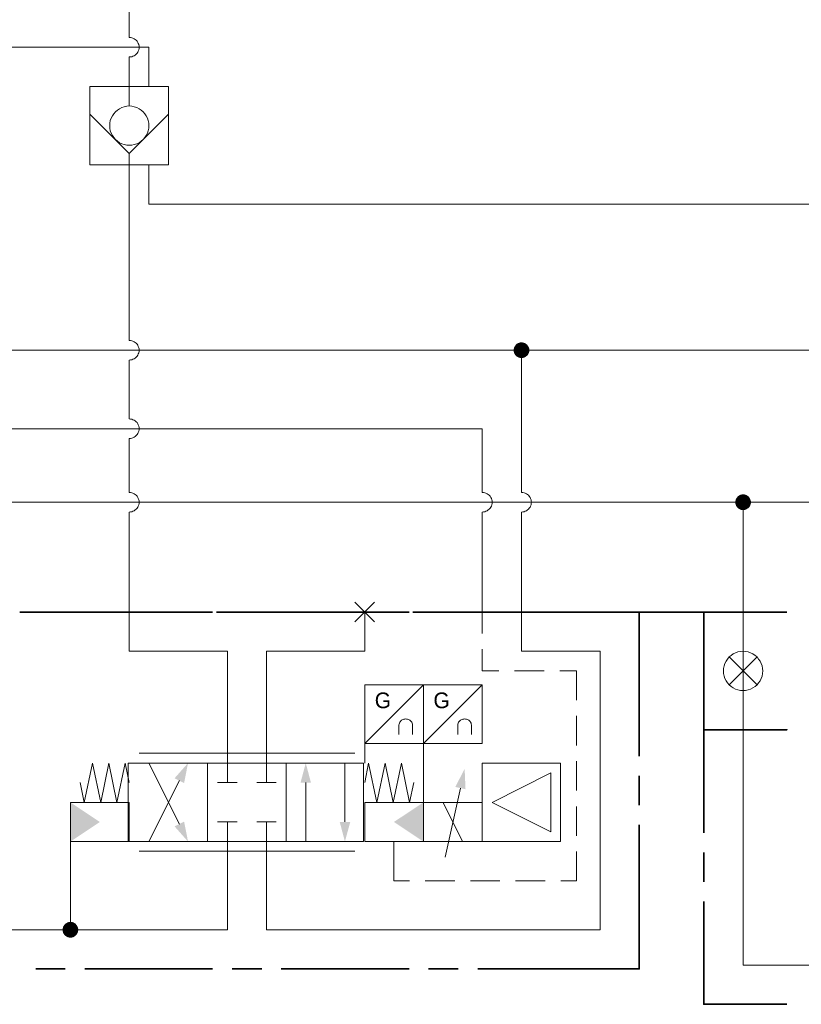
# Model space of a CAD drawing. Header units: millimetres. Extents: x 0 to 203, y 0 to 47.
# Tile 173 of 196: x 153.62 to 156.75, y 29.97 to 33.92. Entities that reach past the tile are written whole.
import ezdxf

# ---------------------------------------------------------------- set-up
doc = ezdxf.new("R2010")
doc.units = ezdxf.units.MM
for name, color, linetype in [('PDF_Geomertry', 7, 'Continuous'), ('PDF_Solid Fills', 7, 'Continuous'), ('PDF_Text', 7, 'Continuous')]:
    doc.layers.add(name, color=color, linetype=linetype)
doc.styles.add('PDF Arial', font='txt')

msp = doc.modelspace()

# ---------------------------------------------------------------- hatches: boundary and pattern name
at = {"layer": 'PDF_Solid Fills', "transparency": 33554559}
for points in [[(155.6282, 32.591), (155.5971, 32.5951), (155.5977, 32.5985)], [(155.6282, 32.591), (155.5971, 32.591), (155.5971, 32.5951)], [(155.6282, 32.591), (155.5971, 32.5868), (155.5971, 32.591)], [(155.6282, 32.591), (155.5977, 32.5826), (155.5971, 32.5868)], [(155.6282, 32.591), (155.5977, 32.5985), (155.599, 32.6026)], [(155.6282, 32.591), (155.599, 32.5785), (155.5977, 32.5826)], [(155.6282, 32.591), (155.599, 32.6026), (155.6013, 32.6063)], [(155.6282, 32.591), (155.6013, 32.5749), (155.599, 32.5785)], [(155.6282, 32.591), (155.6013, 32.6063), (155.6032, 32.6096)], [(155.6282, 32.591), (155.6032, 32.5715), (155.6013, 32.5749)], [(155.6282, 32.591), (155.6032, 32.6096), (155.606, 32.6132)], [(155.6282, 32.591), (155.606, 32.5688), (155.6032, 32.5715)], [(155.6282, 32.591), (155.606, 32.6132), (155.6088, 32.616)], [(155.6282, 32.591), (155.6088, 32.566), (155.606, 32.5688)], [(155.6282, 32.591), (155.6088, 32.616), (155.6124, 32.6179)], [(155.6282, 32.591), (155.6124, 32.5637), (155.6088, 32.566)], [(155.6282, 32.591), (155.6124, 32.6179), (155.6165, 32.6201)], [(155.6282, 32.591), (155.6165, 32.5618), (155.6124, 32.5637)], [(155.6282, 32.591), (155.6165, 32.6201), (155.6199, 32.6207)], [(155.6282, 32.591), (155.6199, 32.5604), (155.6165, 32.5618)], [(155.6282, 32.591), (155.6199, 32.6207), (155.624, 32.6221)], [(155.6282, 32.591), (155.624, 32.5596), (155.6199, 32.5604)], [(155.6282, 32.591), (155.624, 32.6221), (155.6282, 32.6221)], [(155.6282, 32.591), (155.6282, 32.5596), (155.624, 32.5596)], [(155.6282, 32.591), (155.6324, 32.6221), (155.6365, 32.6207)], [(155.6282, 32.591), (155.6282, 32.6221), (155.6324, 32.6221)], [(155.6282, 32.591), (155.6365, 32.6207), (155.6402, 32.6201)], [(155.6282, 32.591), (155.6402, 32.6201), (155.6443, 32.6179)], [(155.6282, 32.591), (155.6443, 32.6179), (155.6471, 32.616)], [(155.6282, 32.591), (155.6471, 32.616), (155.6504, 32.6132)], [(155.6282, 32.591), (155.6504, 32.6132), (155.6532, 32.6096)], [(155.6282, 32.591), (155.6532, 32.6096), (155.6554, 32.6063)], [(155.6282, 32.591), (155.6554, 32.6063), (155.6574, 32.6026)], [(155.6282, 32.591), (155.6574, 32.6026), (155.6588, 32.5985)], [(155.6282, 32.591), (155.6588, 32.5985), (155.6596, 32.5951)], [(155.6282, 32.591), (155.6596, 32.5951), (155.6596, 32.591)], [(155.6282, 32.591), (155.6324, 32.5596), (155.6282, 32.5596)], [(155.6282, 32.591), (155.6365, 32.5604), (155.6324, 32.5596)], [(155.6282, 32.591), (155.6402, 32.5618), (155.6365, 32.5604)], [(155.6282, 32.591), (155.6443, 32.5637), (155.6402, 32.5618)], [(155.6282, 32.591), (155.6471, 32.566), (155.6443, 32.5637)], [(155.6282, 32.591), (155.6504, 32.5688), (155.6471, 32.566)], [(155.6282, 32.591), (155.6532, 32.5715), (155.6504, 32.5688)], [(155.6282, 32.591), (155.6554, 32.5749), (155.6532, 32.5715)], [(155.6282, 32.591), (155.6574, 32.5785), (155.6554, 32.5749)], [(155.6282, 32.591), (155.6588, 32.5826), (155.6574, 32.5785)], [(155.6282, 32.591), (155.6596, 32.5868), (155.6588, 32.5826)], [(155.6282, 32.591), (155.6596, 32.591), (155.6596, 32.5868)], [(156.5165, 31.9818), (156.486, 31.9896), (156.4874, 31.9937)], [(156.5165, 31.9818), (156.4874, 31.9937), (156.4888, 31.9971)], [(156.5165, 31.9818), (156.4888, 31.9971), (156.4915, 32.0007)], [(156.5165, 31.9818), (156.4915, 32.0007), (156.4943, 32.004)], [(156.5165, 31.9818), (156.4943, 32.004), (156.4971, 32.0068)], [(156.5165, 31.9818), (156.4971, 32.0068), (156.5004, 32.009)], [(156.5165, 31.9818), (156.5004, 32.009), (156.504, 32.011)], [(156.5165, 31.9818), (156.504, 32.011), (156.5082, 32.0124)], [(156.5165, 31.9818), (156.5082, 32.0124), (156.5124, 32.0132)], [(156.5165, 31.9818), (156.5124, 32.0132), (156.5165, 32.0132)], [(156.5165, 31.9818), (156.5207, 32.0132), (156.524, 32.0124)], [(156.5165, 31.9818), (156.5165, 32.0132), (156.5207, 32.0132)], [(156.5165, 31.9818), (156.524, 32.0124), (156.5282, 32.011)], [(156.5165, 31.9818), (156.5282, 32.011), (156.5318, 32.009)], [(156.5165, 31.9818), (156.5318, 32.009), (156.5352, 32.0068)], [(156.5165, 31.9818), (156.5352, 32.0068), (156.5388, 32.004)], [(156.5165, 31.9818), (156.5388, 32.004), (156.5415, 32.0007)], [(156.5165, 31.9818), (156.5415, 32.0007), (156.5435, 31.9971)], [(156.5165, 31.9818), (156.5435, 31.9971), (156.5449, 31.9937)], [(156.5165, 31.9818), (156.5449, 31.9937), (156.5463, 31.9896)], [(156.5165, 31.9818), (156.4846, 31.9818), (156.4852, 31.986)], [(156.5165, 31.9818), (156.4852, 31.9776), (156.4846, 31.9818)], [(156.5165, 31.9818), (156.4852, 31.986), (156.486, 31.9896)], [(156.5165, 31.9818), (156.486, 31.9735), (156.4852, 31.9776)], [(156.5165, 31.9818), (156.4874, 31.9693), (156.486, 31.9735)], [(156.5165, 31.9818), (156.4888, 31.966), (156.4874, 31.9693)], [(156.5165, 31.9818), (156.4915, 31.9624), (156.4888, 31.966)], [(156.5165, 31.9818), (156.4943, 31.9596), (156.4915, 31.9624)], [(156.5165, 31.9818), (156.4971, 31.9568), (156.4943, 31.9596)], [(156.5165, 31.9818), (156.5004, 31.9549), (156.4971, 31.9568)], [(156.5165, 31.9818), (156.504, 31.9526), (156.5004, 31.9549)], [(156.5165, 31.9818), (156.5082, 31.9513), (156.504, 31.9526)], [(156.5165, 31.9818), (156.5124, 31.9507), (156.5082, 31.9513)], [(156.5165, 31.9818), (156.5165, 31.9507), (156.5124, 31.9507)], [(156.5165, 31.9818), (156.5463, 31.9896), (156.5477, 31.986)], [(156.5165, 31.9818), (156.5477, 31.986), (156.5477, 31.9818)], [(156.5165, 31.9818), (156.5207, 31.9507), (156.5165, 31.9507)], [(156.5165, 31.9818), (156.524, 31.9513), (156.5207, 31.9507)], [(156.5165, 31.9818), (156.5282, 31.9526), (156.524, 31.9513)], [(156.5165, 31.9818), (156.5318, 31.9549), (156.5282, 31.9526)], [(156.5165, 31.9818), (156.5352, 31.9568), (156.5318, 31.9549)], [(156.5165, 31.9818), (156.5388, 31.9596), (156.5352, 31.9568)], [(156.5165, 31.9818), (156.5415, 31.9624), (156.5388, 31.9596)], [(156.5165, 31.9818), (156.5435, 31.966), (156.5415, 31.9624)], [(156.5165, 31.9818), (156.5449, 31.9693), (156.5435, 31.966)], [(156.5165, 31.9818), (156.5463, 31.9735), (156.5449, 31.9693)], [(156.5165, 31.9818), (156.5477, 31.9776), (156.5463, 31.9735)], [(156.5165, 31.9818), (156.5477, 31.9818), (156.5477, 31.9776)], [(153.8207, 30.2687), (153.8054, 30.2957), (153.8088, 30.2979)], [(153.8207, 30.2687), (153.8088, 30.2979), (153.8129, 30.2993)], [(153.8207, 30.2687), (153.8129, 30.2993), (153.8165, 30.2999)], [(153.8207, 30.2687), (153.8165, 30.2999), (153.8207, 30.2999)], [(153.8207, 30.2687), (153.8249, 30.2999), (153.829, 30.2993)], [(153.8207, 30.2687), (153.8207, 30.2999), (153.8249, 30.2999)], [(153.8207, 30.2687), (153.829, 30.2993), (153.8332, 30.2979)], [(153.8207, 30.2687), (153.8332, 30.2979), (153.8365, 30.2957)], [(153.8207, 30.2687), (153.7893, 30.2729), (153.7907, 30.2771)], [(153.8207, 30.2687), (153.7893, 30.2687), (153.7893, 30.2729)], [(153.8207, 30.2687), (153.7893, 30.2646), (153.7893, 30.2687)], [(153.8207, 30.2687), (153.7907, 30.2604), (153.7893, 30.2646)], [(153.8207, 30.2687), (153.7907, 30.2771), (153.7915, 30.2804)], [(153.8207, 30.2687), (153.7915, 30.2568), (153.7907, 30.2604)], [(153.8207, 30.2687), (153.7915, 30.2804), (153.7935, 30.2846)], [(153.8207, 30.2687), (153.7935, 30.2526), (153.7915, 30.2568)], [(153.8207, 30.2687), (153.7935, 30.2846), (153.7957, 30.2874)], [(153.8207, 30.2687), (153.7957, 30.2493), (153.7935, 30.2526)], [(153.8207, 30.2687), (153.7957, 30.2874), (153.7985, 30.291)], [(153.8207, 30.2687), (153.7985, 30.2465), (153.7957, 30.2493)], [(153.8207, 30.2687), (153.7985, 30.291), (153.8018, 30.2938)], [(153.8207, 30.2687), (153.8018, 30.2437), (153.7985, 30.2465)], [(153.8207, 30.2687), (153.8018, 30.2938), (153.8054, 30.2957)], [(153.8207, 30.2687), (153.8054, 30.2415), (153.8018, 30.2437)], [(153.8207, 30.2687), (153.8088, 30.2396), (153.8054, 30.2415)], [(153.8207, 30.2687), (153.8129, 30.2382), (153.8088, 30.2396)], [(153.8207, 30.2687), (153.8165, 30.2374), (153.8129, 30.2382)], [(153.8207, 30.2687), (153.8207, 30.2374), (153.8165, 30.2374)], [(153.8207, 30.2687), (153.8365, 30.2957), (153.8402, 30.2938)], [(153.8207, 30.2687), (153.8402, 30.2938), (153.8429, 30.291)], [(153.8207, 30.2687), (153.8429, 30.291), (153.8457, 30.2874)], [(153.8207, 30.2687), (153.8457, 30.2874), (153.8477, 30.2846)], [(153.8207, 30.2687), (153.8477, 30.2846), (153.8499, 30.2804)], [(153.8207, 30.2687), (153.8499, 30.2804), (153.8513, 30.2771)], [(153.8207, 30.2687), (153.8513, 30.2771), (153.8518, 30.2729)], [(153.8207, 30.2687), (153.8518, 30.2729), (153.8527, 30.2687)], [(153.8207, 30.2687), (153.8249, 30.2374), (153.8207, 30.2374)], [(153.8207, 30.2687), (153.829, 30.2382), (153.8249, 30.2374)], [(153.8207, 30.2687), (153.8332, 30.2396), (153.829, 30.2382)], [(153.8207, 30.2687), (153.8365, 30.2415), (153.8332, 30.2396)], [(153.8207, 30.2687), (153.8402, 30.2437), (153.8365, 30.2415)], [(153.8207, 30.2687), (153.8429, 30.2465), (153.8402, 30.2437)], [(153.8207, 30.2687), (153.8457, 30.2493), (153.8429, 30.2465)], [(153.8207, 30.2687), (153.8477, 30.2526), (153.8457, 30.2493)], [(153.8207, 30.2687), (153.8499, 30.2568), (153.8477, 30.2526)], [(153.8207, 30.2687), (153.8513, 30.2604), (153.8499, 30.2568)], [(153.8207, 30.2687), (153.8518, 30.2646), (153.8513, 30.2604)], [(153.8207, 30.2687), (153.8527, 30.2687), (153.8518, 30.2646)]]:
    msp.add_hatch(color=256, dxfattribs=at).paths.add_polyline_path(points)

# ---------------------------------------------------------------- linework, layer by layer
at = {"layer": 'PDF_Geomertry', "lineweight": 15}
for points in [[(154.0568, 33.8443), (154.0568, 34.2096), (152.3277, 34.2096), (152.3277, 33.9035), (152.3277, 33.5888), (152.3277, 33.259)], [(154.0568, 33.5693), (154.0568, 33.6479), (154.0568, 33.766), (154.0615, 33.766), (154.0665, 33.7665), (154.0713, 33.7687), (154.0763, 33.7707), (154.0804, 33.7735), (154.0846, 33.7771), (154.0879, 33.7813), (154.0907, 33.7854), (154.0929, 33.7896), (154.0943, 33.7943), (154.0957, 33.7999), (154.0957, 33.8049), (154.0957, 33.8096), (154.0943, 33.8151), (154.0929, 33.8201), (154.0907, 33.8243), (154.0879, 33.829), (154.0846, 33.8326), (154.0804, 33.836), (154.0763, 33.8388), (154.0713, 33.841), (154.0665, 33.8429), (154.0615, 33.8437), (154.0568, 33.8443), (154.0615, 33.8437), (154.0665, 33.8429), (154.0713, 33.841), (154.0763, 33.8388), (154.0804, 33.836), (154.0846, 33.8326), (154.0879, 33.829), (154.0907, 33.8243), (154.0929, 33.8201), (154.0943, 33.8151), (154.0957, 33.8096), (154.0957, 33.8049), (154.0957, 33.7999), (154.0943, 33.7943), (154.0929, 33.7896), (154.0907, 33.7854), (154.0879, 33.7813), (154.0846, 33.7771), (154.0804, 33.7735), (154.0763, 33.7707), (154.0713, 33.7687), (154.0665, 33.7665), (154.0615, 33.766), (154.0568, 33.766)], [(153.5768, 32.6299), (153.5768, 33.8049), (154.1352, 33.8049), (154.1352, 33.6479)], [(154.2138, 33.5368), (154.0568, 33.379), (153.899, 33.5368)], [(154.0568, 32.6299), (154.0568, 33.3332), (154.0568, 33.379)], [(157.1449, 32.6299), (157.1449, 33.1763), (154.1352, 33.1763), (154.1352, 33.3332)], [(154.0568, 32.316), (154.0568, 32.5513), (154.0615, 32.5521), (154.0665, 32.5526), (154.0713, 32.5549), (154.0763, 32.5568), (154.0804, 32.5596), (154.0846, 32.5632), (154.0879, 32.5665), (154.0907, 32.5707), (154.0929, 32.5757), (154.0943, 32.5804), (154.0957, 32.5854), (154.0957, 32.591), (154.0957, 32.5957), (154.0943, 32.6007), (154.0929, 32.6054), (154.0907, 32.6104), (154.0879, 32.6146), (154.0846, 32.6187), (154.0804, 32.6221), (154.0763, 32.6249), (154.0713, 32.6271), (154.0665, 32.6285), (154.0615, 32.6299), (154.0568, 32.6299), (154.0615, 32.6299), (154.0665, 32.6285), (154.0713, 32.6271), (154.0763, 32.6249), (154.0804, 32.6221), (154.0846, 32.6187), (154.0879, 32.6146), (154.0907, 32.6104), (154.0929, 32.6054), (154.0943, 32.6007), (154.0957, 32.5957), (154.0957, 32.591), (154.0957, 32.5854), (154.0943, 32.5804), (154.0929, 32.5757), (154.0907, 32.5707), (154.0879, 32.5665), (154.0846, 32.5632), (154.0804, 32.5596), (154.0763, 32.5568), (154.0713, 32.5549), (154.0665, 32.5526), (154.0615, 32.5521), (154.0568, 32.5513)], [(141.1374, 32.591), (143.931, 32.591), (147.7657, 32.591), (151.1254, 32.591), (152.3277, 32.591), (155.6282, 32.591), (157.3374, 32.591), (157.6518, 32.591), (157.9657, 32.591), (158.7165, 32.591)], [(155.6282, 32.0207), (155.6282, 32.591)], [(154.0568, 32.0207), (154.0568, 32.2374), (154.0615, 32.2374), (154.0665, 32.2382), (154.0713, 32.2401), (154.0763, 32.2424), (154.0804, 32.2451), (154.0846, 32.2485), (154.0879, 32.2526), (154.0907, 32.2568), (154.0929, 32.261), (154.0943, 32.266), (154.0957, 32.2715), (154.0957, 32.2763), (154.0957, 32.2818), (154.0943, 32.2868), (154.0929, 32.2915), (154.0907, 32.2957), (154.0879, 32.3007), (154.0846, 32.304), (154.0804, 32.3076), (154.0763, 32.3104), (154.0713, 32.3124), (154.0665, 32.3146), (154.0615, 32.3151), (154.0568, 32.316), (154.0615, 32.3151), (154.0665, 32.3146), (154.0713, 32.3124), (154.0763, 32.3104), (154.0804, 32.3076), (154.0846, 32.304), (154.0879, 32.3007), (154.0907, 32.2957), (154.0929, 32.2915), (154.0943, 32.2868), (154.0957, 32.2818), (154.0957, 32.2763), (154.0957, 32.2715), (154.0943, 32.266), (154.0929, 32.261), (154.0907, 32.2568), (154.0879, 32.2526), (154.0846, 32.2485), (154.0804, 32.2451), (154.0763, 32.2424), (154.0713, 32.2401), (154.0665, 32.2382), (154.0615, 32.2374), (154.0568, 32.2374)], [(155.4713, 32.0207), (155.4713, 32.2763), (153.5768, 32.2763)], [(154.0568, 31.9424), (154.0615, 31.9429), (154.0665, 31.9438), (154.0713, 31.9457), (154.0763, 31.9479), (154.0804, 31.9507), (154.0846, 31.954), (154.0879, 31.9576), (154.0907, 31.9618), (154.0929, 31.9665), (154.0943, 31.9715), (154.0957, 31.9763), (154.0957, 31.9818), (154.0957, 31.9868), (154.0943, 31.9915), (154.0929, 31.9965), (154.0907, 32.0013), (154.0879, 32.0054), (154.0846, 32.0096), (154.0804, 32.0132), (154.0763, 32.016), (154.0713, 32.0179), (154.0665, 32.0193), (154.0615, 32.0207), (154.0568, 32.0207), (154.0615, 32.0207), (154.0665, 32.0193), (154.0713, 32.0179), (154.0763, 32.016), (154.0804, 32.0132), (154.0846, 32.0096), (154.0879, 32.0054), (154.0907, 32.0013), (154.0929, 31.9965), (154.0943, 31.9915), (154.0957, 31.9868), (154.0957, 31.9818), (154.0957, 31.9763), (154.0943, 31.9715), (154.0929, 31.9665), (154.0907, 31.9618), (154.0879, 31.9576), (154.0846, 31.954), (154.0804, 31.9507), (154.0763, 31.9479), (154.0713, 31.9457), (154.0665, 31.9438), (154.0615, 31.9429), (154.0568, 31.9424), (154.0568, 31.5415), (154.0568, 31.3846), (154.4499, 31.3846), (154.4499, 30.9368), (154.4499, 30.8582)], [(155.6282, 31.9424), (155.6332, 31.9429), (155.6388, 31.9438), (155.6435, 31.9457), (155.6477, 31.9479), (155.6518, 31.9507), (155.656, 31.954), (155.6596, 31.9576), (155.6624, 31.9618), (155.6643, 31.9665), (155.6665, 31.9715), (155.6671, 31.9763), (155.6679, 31.9818), (155.6671, 31.9868), (155.6665, 31.9915), (155.6643, 31.9965), (155.6624, 32.0013), (155.6596, 32.0054), (155.656, 32.0096), (155.6518, 32.0132), (155.6477, 32.016), (155.6435, 32.0179), (155.6388, 32.0193), (155.6332, 32.0207), (155.6282, 32.0207), (155.6332, 32.0207), (155.6388, 32.0193), (155.6435, 32.0179), (155.6477, 32.016), (155.6518, 32.0132), (155.656, 32.0096), (155.6596, 32.0054), (155.6624, 32.0013), (155.6643, 31.9965), (155.6665, 31.9915), (155.6671, 31.9868), (155.6679, 31.9818), (155.6671, 31.9763), (155.6665, 31.9715), (155.6643, 31.9665), (155.6624, 31.9618), (155.6596, 31.9576), (155.656, 31.954), (155.6518, 31.9507), (155.6477, 31.9479), (155.6435, 31.9457), (155.6388, 31.9438), (155.6332, 31.9429), (155.6282, 31.9424), (155.6282, 31.5415), (155.6282, 31.3846), (155.9429, 31.3846), (155.9429, 30.2687), (154.6068, 30.2687), (154.6068, 30.6221), (154.6068, 30.7007)], [(155.4713, 31.9424), (155.4763, 31.9429), (155.481, 31.9438), (155.486, 31.9457), (155.4907, 31.9479), (155.4949, 31.9507), (155.499, 31.954), (155.5027, 31.9576), (155.5054, 31.9618), (155.5074, 31.9665), (155.5088, 31.9715), (155.5102, 31.9763), (155.5102, 31.9818), (155.5102, 31.9868), (155.5088, 31.9915), (155.5074, 31.9965), (155.5054, 32.0013), (155.5027, 32.0054), (155.499, 32.0096), (155.4949, 32.0132), (155.4907, 32.016), (155.486, 32.0179), (155.481, 32.0193), (155.4763, 32.0207), (155.4713, 32.0207), (155.4763, 32.0207), (155.481, 32.0193), (155.486, 32.0179), (155.4907, 32.016), (155.4949, 32.0132), (155.499, 32.0096), (155.5027, 32.0054), (155.5054, 32.0013), (155.5074, 31.9965), (155.5088, 31.9915), (155.5102, 31.9868), (155.5102, 31.9818), (155.5102, 31.9763), (155.5088, 31.9715), (155.5074, 31.9665), (155.5054, 31.9618), (155.5027, 31.9576), (155.499, 31.954), (155.4949, 31.9507), (155.4907, 31.9479), (155.486, 31.9457), (155.481, 31.9438), (155.4763, 31.9429), (155.4713, 31.9424), (155.4713, 31.5415), (155.4713, 31.4554)], [(158.9324, 31.9818), (156.5165, 31.9818), (153.4277, 31.9818), (148.9249, 31.9818)], [(153.4277, 31.9818), (153.4277, 31.5415), (153.4277, 31.3846), (153.1138, 31.3846), (153.1138, 30.2687), (153.8207, 30.2687), (153.8207, 30.4846)], [(156.5165, 31.9818), (156.5165, 31.5415), (156.5165, 31.0701), (156.5165, 30.1271), (157.5379, 30.1271), (157.5379, 30.2846), (157.5379, 30.3076)], [(154.9602, 31.5021), (155.0388, 31.5813)], [(155.0388, 31.5021), (154.9602, 31.5813)], [(154.9999, 31.5415), (154.9999, 31.3846), (154.6068, 31.3846), (154.6068, 30.9368), (154.6068, 30.8582)], [(155.4713, 31.3924), (155.4713, 31.3063), (155.5374, 31.3063)], [(156.461, 31.2507), (156.5721, 31.3618)], [(156.5721, 31.2507), (156.461, 31.3618)], [(155.6004, 31.3063), (155.7185, 31.3063)], [(155.7818, 31.3063), (155.8485, 31.3063), (155.8485, 31.1887)], [(155.2352, 31.2507), (154.9999, 31.0151), (154.9999, 30.9368)], [(155.4713, 31.2507), (155.2352, 31.0151), (155.2352, 30.779)], [(155.8485, 31.1257), (155.8485, 31.0076)], [(155.1921, 31.0507), (155.1921, 31.0896), (155.1915, 31.0929), (155.1902, 31.0965), (155.1888, 31.0999), (155.1865, 31.1026), (155.1838, 31.1054), (155.181, 31.1082), (155.1782, 31.1096), (155.1749, 31.1118), (155.1721, 31.1124), (155.1679, 31.1132), (155.1643, 31.1138), (155.161, 31.1132), (155.1574, 31.1124), (155.154, 31.1118), (155.1504, 31.1096), (155.1477, 31.1082), (155.1449, 31.1054), (155.1429, 31.1026), (155.1407, 31.0999), (155.1388, 31.0965), (155.1379, 31.0929), (155.1374, 31.0896), (155.1374, 31.0507)], [(155.4277, 31.0507), (155.4277, 31.0896), (155.4268, 31.0929), (155.4263, 31.0965), (155.424, 31.0999), (155.4221, 31.1026), (155.4199, 31.1054), (155.4171, 31.1082), (155.4143, 31.1096), (155.411, 31.1118), (155.4074, 31.1124), (155.404, 31.1132), (155.4004, 31.1138), (155.3971, 31.1132), (155.3929, 31.1124), (155.3902, 31.1118), (155.3865, 31.1096), (155.3838, 31.1082), (155.381, 31.1054), (155.3782, 31.1026), (155.3763, 31.0999), (155.3749, 31.0965), (155.3735, 31.0929), (155.3727, 31.0896), (155.3727, 31.0507)], [(154.9602, 30.9757), (154.0957, 30.9757)], [(154.0568, 30.8582), (154.0402, 30.9368), (154.0074, 30.779), (153.9749, 30.9368), (153.9421, 30.779), (153.9096, 30.9368), (153.8763, 30.779), (153.8602, 30.8582)], [(154.1352, 30.9368), (154.2574, 30.6924)], [(154.3707, 30.9368), (154.3707, 30.6221)], [(154.6852, 30.9368), (154.6852, 30.6221)], [(154.9207, 30.9368), (154.9207, 30.7007)], [(154.9999, 30.8582), (155.0157, 30.9368), (155.0485, 30.779), (155.0818, 30.9368), (155.1143, 30.779), (155.1471, 30.9368), (155.1796, 30.779), (155.1963, 30.8582)], [(155.8485, 30.9443), (155.8485, 30.8263)], [(154.1352, 30.6221), (154.2574, 30.8665)], [(154.4888, 30.8582), (154.4102, 30.8582)], [(154.6457, 30.8582), (154.5671, 30.8582)], [(154.7638, 30.6221), (154.7638, 30.8582)], [(155.3221, 30.5596), (155.3832, 30.836)], [(155.3921, 30.6221), (155.3138, 30.779)], [(155.8485, 30.7632), (155.8485, 30.6451)], [(153.8207, 30.2687), (154.4499, 30.2687), (154.4499, 30.6221), (154.4499, 30.7007)], [(154.4102, 30.7007), (154.4888, 30.7007)], [(154.5671, 30.7007), (154.6457, 30.7007)], [(153.8207, 30.6221), (153.8207, 30.4651)], [(155.1796, 30.4651), (155.1171, 30.4651), (155.1171, 30.6221)], [(154.0957, 30.5832), (154.9602, 30.5832)], [(155.8485, 30.5826), (155.8485, 30.4651), (155.786, 30.4651)], [(155.361, 30.4651), (155.2429, 30.4651)], [(155.5421, 30.4651), (155.424, 30.4651)], [(155.7227, 30.4651), (155.6046, 30.4651)]]:
    msp.add_lwpolyline(points, dxfattribs=at)
for points in [[(153.899, 33.3332), (154.2138, 33.3332), (154.2138, 33.6479), (153.899, 33.6479), (153.899, 33.3332)], [(154.1352, 33.4901), (154.1346, 33.5007), (154.1324, 33.511), (154.129, 33.5207), (154.1249, 33.5299), (154.1193, 33.5382), (154.1124, 33.5457), (154.1046, 33.5526), (154.0957, 33.5582), (154.0865, 33.5632), (154.0768, 33.5665), (154.0665, 33.5688), (154.0568, 33.5693), (154.0463, 33.5688), (154.036, 33.5665), (154.0263, 33.5632), (154.0171, 33.5582), (154.0088, 33.5526), (154.0013, 33.5457), (153.9943, 33.5382), (153.9888, 33.5299), (153.9838, 33.5207), (153.9804, 33.511), (153.979, 33.5007), (153.9782, 33.4901), (153.979, 33.4804), (153.9804, 33.4701), (153.9838, 33.4604), (153.9888, 33.4513), (153.9943, 33.4429), (154.0013, 33.4346), (154.0088, 33.4285), (154.0171, 33.4221), (154.0263, 33.4179), (154.036, 33.4146), (154.0463, 33.4124), (154.0568, 33.4118), (154.0665, 33.4124), (154.0768, 33.4146), (154.0865, 33.4179), (154.0957, 33.4221), (154.1046, 33.4285), (154.1124, 33.4346), (154.1193, 33.4429), (154.1249, 33.4513), (154.129, 33.4604), (154.1324, 33.4701), (154.1346, 33.4804), (154.1352, 33.4901)], [(156.5949, 31.3063), (156.5943, 31.316), (156.5921, 31.3263), (156.5888, 31.336), (156.5846, 31.3451), (156.5782, 31.3535), (156.5721, 31.3618), (156.5643, 31.3679), (156.5554, 31.3743), (156.5463, 31.3785), (156.5365, 31.3818), (156.5263, 31.384), (156.5165, 31.3846), (156.506, 31.384), (156.4957, 31.3818), (156.486, 31.3785), (156.4768, 31.3743), (156.4685, 31.3679), (156.461, 31.3618), (156.454, 31.3535), (156.4485, 31.3451), (156.4435, 31.336), (156.4402, 31.3263), (156.4379, 31.316), (156.4374, 31.3063), (156.4379, 31.2957), (156.4402, 31.2854), (156.4435, 31.2757), (156.4485, 31.2665), (156.454, 31.2582), (156.461, 31.2507), (156.4685, 31.2437), (156.4768, 31.2382), (156.486, 31.2332), (156.4957, 31.2299), (156.506, 31.2276), (156.5165, 31.2271), (156.5263, 31.2276), (156.5365, 31.2299), (156.5463, 31.2332), (156.5554, 31.2382), (156.5643, 31.2437), (156.5721, 31.2507), (156.5782, 31.2582), (156.5846, 31.2665), (156.5888, 31.2757), (156.5921, 31.2854), (156.5943, 31.2957), (156.5949, 31.3063)], [(154.9999, 31.2507), (155.2352, 31.2507), (155.2352, 31.0151), (154.9999, 31.0151), (154.9999, 31.2507)], [(155.2352, 31.2507), (155.4713, 31.2507), (155.4713, 31.0151), (155.2352, 31.0151), (155.2352, 31.2507)], [(154.0527, 30.9368), (154.9957, 30.9368), (154.9957, 30.6221), (154.0527, 30.6221), (154.0527, 30.9368)], [(155.7852, 30.6221), (155.4713, 30.6221), (155.4713, 30.9368), (155.7852, 30.9368), (155.7852, 30.6221)], [(155.7463, 30.6618), (155.7463, 30.8971), (155.5102, 30.779), (155.7463, 30.6618)], [(153.8207, 30.779), (154.0568, 30.779), (154.0568, 30.6221), (153.8207, 30.6221), (153.8207, 30.779)], [(155.2352, 30.779), (154.9999, 30.779), (154.9999, 30.6221), (155.2352, 30.6221), (155.2352, 30.779)], [(155.2352, 30.6221), (155.4713, 30.6221), (155.4713, 30.779), (155.2352, 30.779), (155.2352, 30.6221)]]:
    msp.add_lwpolyline(points, close=True, dxfattribs=at)
at = {"layer": 'PDF_Geomertry', "lineweight": 0}
for points in [[(155.6124, 32.591), (155.6124, 32.5888), (155.6129, 32.5868), (155.6138, 32.5846), (155.6143, 32.5826), (155.6157, 32.5813), (155.6171, 32.5799), (155.6185, 32.5785), (155.6207, 32.5771), (155.6221, 32.5763), (155.624, 32.5757), (155.6263, 32.5749), (155.6282, 32.5749), (155.6304, 32.5749), (155.6324, 32.5757), (155.6346, 32.5763), (155.636, 32.5771), (155.6379, 32.5785), (155.6393, 32.5799), (155.6407, 32.5813), (155.6421, 32.5826), (155.6429, 32.5846), (155.6435, 32.5868), (155.6435, 32.5888), (155.6443, 32.591), (155.6435, 32.5929), (155.6435, 32.5951), (155.6429, 32.5965), (155.6421, 32.5985), (155.6407, 32.6007), (155.6393, 32.6021), (155.6379, 32.6035), (155.636, 32.604), (155.6346, 32.6054), (155.6324, 32.6063), (155.6304, 32.6063), (155.6282, 32.6063), (155.6263, 32.6063), (155.624, 32.6063), (155.6221, 32.6054), (155.6207, 32.604), (155.6185, 32.6035), (155.6171, 32.6021), (155.6157, 32.6007), (155.6143, 32.5985), (155.6138, 32.5965), (155.6129, 32.5951), (155.6124, 32.5929), (155.6124, 32.591)], [(156.5004, 31.9818), (156.5004, 31.9799), (156.5013, 31.9776), (156.5018, 31.9757), (156.5027, 31.9735), (156.504, 31.9721), (156.5054, 31.9707), (156.5068, 31.9693), (156.5082, 31.9679), (156.5102, 31.9674), (156.5124, 31.9665), (156.5143, 31.966), (156.5165, 31.966), (156.5185, 31.966), (156.5207, 31.9665), (156.5221, 31.9674), (156.524, 31.9679), (156.5254, 31.9693), (156.5277, 31.9707), (156.529, 31.9721), (156.5296, 31.9735), (156.531, 31.9757), (156.5318, 31.9776), (156.5318, 31.9799), (156.5318, 31.9818), (156.5318, 31.984), (156.5318, 31.986), (156.531, 31.9874), (156.5296, 31.9896), (156.529, 31.9915), (156.5277, 31.9929), (156.5254, 31.9943), (156.524, 31.9951), (156.5221, 31.9965), (156.5207, 31.9971), (156.5185, 31.9971), (156.5165, 31.9971), (156.5143, 31.9971), (156.5124, 31.9971), (156.5102, 31.9965), (156.5082, 31.9951), (156.5068, 31.9943), (156.5054, 31.9929), (156.504, 31.9915), (156.5027, 31.9896), (156.5018, 31.9874), (156.5013, 31.986), (156.5004, 31.984), (156.5004, 31.9818)], [(153.8054, 30.2687), (153.8054, 30.2665), (153.8054, 30.2646), (153.806, 30.2624), (153.8074, 30.261), (153.8082, 30.259), (153.8096, 30.2576), (153.811, 30.2563), (153.8129, 30.2549), (153.8152, 30.254), (153.8165, 30.2535), (153.8185, 30.2526), (153.8207, 30.2526), (153.8227, 30.2526), (153.8249, 30.2535), (153.8268, 30.254), (153.829, 30.2549), (153.8304, 30.2563), (153.8318, 30.2576), (153.8332, 30.259), (153.8346, 30.261), (153.8352, 30.2624), (153.836, 30.2646), (153.8365, 30.2665), (153.8365, 30.2687), (153.8365, 30.2707), (153.836, 30.2729), (153.8352, 30.2749), (153.8346, 30.2763), (153.8332, 30.2785), (153.8318, 30.2799), (153.8304, 30.2813), (153.829, 30.2818), (153.8268, 30.2832), (153.8249, 30.284), (153.8227, 30.284), (153.8207, 30.2846), (153.8185, 30.284), (153.8165, 30.284), (153.8152, 30.2832), (153.8129, 30.2818), (153.811, 30.2813), (153.8096, 30.2799), (153.8082, 30.2785), (153.8074, 30.2763), (153.806, 30.2749), (153.8054, 30.2729), (153.8054, 30.2707), (153.8054, 30.2687)]]:
    msp.add_lwpolyline(points, close=True, dxfattribs=at)
at = {"layer": 'PDF_Geomertry', "lineweight": 35}
for points in [[(153.6185, 31.5415), (154.1304, 31.5415)], [(153.7999, 31.5415), (153.6818, 31.5415)], [(154.3902, 31.5415), (153.8782, 31.5415)], [(154.2096, 31.5415), (154.3277, 31.5415)], [(154.406, 31.5415), (154.9179, 31.5415)], [(154.5874, 31.5415), (154.4693, 31.5415)], [(155.1777, 31.5415), (154.6657, 31.5415)], [(154.9971, 31.5415), (155.1152, 31.5415)], [(155.1935, 31.5415), (155.7054, 31.5415)], [(155.3749, 31.5415), (155.256, 31.5415)], [(156.0999, 30.9646), (156.0999, 31.5415), (155.4532, 31.5415)], [(155.7838, 31.5415), (155.9018, 31.5415)], [(155.981, 31.5415), (156.4929, 31.5415)], [(156.3588, 30.6576), (156.3588, 31.0701), (156.6915, 31.0701), (156.3588, 31.0701), (156.3588, 31.5415), (156.6915, 31.5415)], [(156.5713, 31.5415), (156.6893, 31.5415)], [(156.0999, 30.7674), (156.0999, 30.8854)], [(155.4532, 30.1118), (156.0999, 30.1118), (156.0999, 30.6887)], [(156.3588, 30.579), (156.3588, 30.461)], [(156.3588, 30.3826), (156.3588, 29.9701), (156.6915, 29.9701)], [(153.6818, 30.1118), (153.7999, 30.1118)], [(153.8782, 30.1118), (154.3902, 30.1118)], [(154.4693, 30.1118), (154.5874, 30.1118)], [(154.6657, 30.1118), (155.1777, 30.1118)], [(155.256, 30.1118), (155.3749, 30.1118)]]:
    msp.add_lwpolyline(points, dxfattribs=at)
at = {"layer": 'PDF_Solid Fills', "transparency": 33554559}
for points in [[(154.2379, 30.8757), (154.2763, 30.8568), (154.2379, 30.8757), (154.2921, 30.9368)], [(154.7429, 30.8582), (154.7846, 30.8582), (154.7429, 30.8582), (154.7638, 30.9368)], [(155.3629, 30.841), (155.404, 30.8318), (155.3629, 30.841), (155.4004, 30.9132)], [(153.8207, 30.779), (153.8207, 30.6221), (153.8207, 30.779), (153.9388, 30.7007)], [(155.2352, 30.779), (155.2352, 30.6221), (155.2352, 30.779), (155.1171, 30.7007)], [(154.2763, 30.7021), (154.2379, 30.6832), (154.2763, 30.7021), (154.2921, 30.6221)], [(154.9421, 30.7007), (154.8999, 30.7007), (154.9421, 30.7007), (154.9207, 30.6221)]]:
    msp.add_solid(points, dxfattribs=at)

# ---------------------------------------------------------------- texts
at = {"layer": 'PDF_Text', "char_height": 0.0628, "attachment_point": 7, "style": 'PDF Arial'}
for insert in [(155.0402, 31.1557), (155.2754, 31.1557)]:
    msp.add_mtext('G', dxfattribs=dict(at, insert=insert))

doc.saveas('drawing.dxf')
